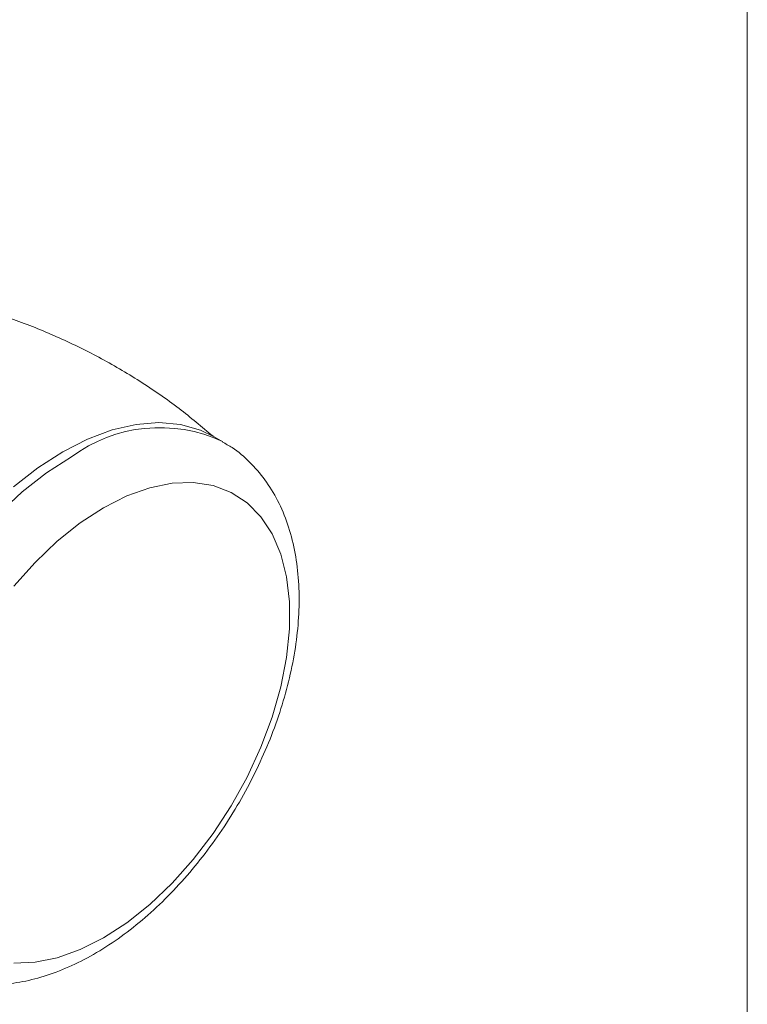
# Model space of a CAD drawing. Header units: millimetres. Extents: x 3 to 556, y 2 to 429.
# Tile 51 of 57: x 532 to 556, y 271 to 303. Entities that reach past the tile are written whole.
import ezdxf

# ---------------------------------------------------------------- set-up
doc = ezdxf.new("R2010")
doc.units = ezdxf.units.MM
doc.header["$LTSCALE"] = 2

msp = doc.modelspace()

# ---------------------------------------------------------------- linework, layer by layer
at = {"color": 7, "linetype": 'Continuous', "lineweight": 0}
for p, q in [((555.9784137, 1.8063285), (555.9784137, 429.29076)), ((538.8434418, 289.6811326), (538.5593825, 289.8451165))]:
    msp.add_line(p, q, dxfattribs=at)
at = {"color": 7, "linetype": 'Continuous', "lineweight": 0, "flags": 128}
for points in [[(531.9953902, 288.2051158), (532.7970918, 288.8311692), (533.6097884, 289.354988), (534.4224797, 289.7694857), (535.2241812, 290.0690572), (536.0040507, 290.2496548), (536.7515409, 290.3088369), (537.456547, 290.2457983), (538.1095282, 290.0613917), (538.5593825, 289.8451165)], [(534.9445158, 273.474058), (535.7071578, 273.9697291), (536.4577721, 274.568397), (537.184526, 275.2606253), (537.8759503, 276.0354889), (538.5211448, 276.8807741), (539.1099363, 277.783148), (539.6330314, 278.7283771), (540.0821903, 279.7015586), (540.450322, 280.6873425), (540.7316258, 281.670184), (540.921666, 282.6345837), (541.0174394, 283.5653296), (541.0174394, 284.4477433), (540.921666, 285.2679115), (540.7316258, 286.0128956), (540.450322, 286.6709505), (540.0821903, 287.2316987), (539.6330314, 287.6862938), (539.1099363, 288.0275687), (538.5211448, 288.2501384), (537.8759503, 288.3504979), (537.184526, 288.3270615), (536.4577721, 288.180196), (535.7071578, 287.9122216), (534.9445158, 287.5273651), (534.1818686, 287.0316909), (533.4312543, 286.4330245), (532.7045004, 285.7407977), (532.0130761, 284.9659327)], [(532.0130761, 272.6509236), (532.7045004, 272.6743616), (533.4312543, 272.8212255), (534.1818686, 273.0891984), (534.9445158, 273.474058)]]:
    msp.add_lwpolyline(points, dxfattribs=at)
at = {"color": 8, "linetype": 'Continuous', "lineweight": 0, "flags": 128}
msp.add_lwpolyline([(528.9450963, 272.5328779), (528.8019709, 272.6203628), (528.2786967, 273.0384095), (527.831358, 273.5655724), (527.4660054, 274.1947239), (527.1875754, 274.9173541), (526.9998402, 275.7236951), (526.9053311, 276.602837), (526.9053311, 277.5428939), (526.9998402, 278.5311537), (527.1875754, 279.5542492), (527.4660054, 280.5983462), (527.831358, 281.6493249), (528.2786967, 282.6929741), (528.8019709, 283.7151818), (529.3941025, 284.7021158), (530.0470836, 285.6404384), (530.7520898, 286.5174597), (531.4995799, 287.3213114), (532.2794494, 288.0411319), (533.081151, 288.6671853), (533.8938476, 289.1910041)], dxfattribs=at)
at = {"color": 8, "linetype": 'Continuous', "lineweight": 0}
msp.add_arc((536.7786786, 285.3061304), 4.8388525, 64.89322021, 126.59685549, dxfattribs=at)
at = {"color": 7, "linetype": 'Continuous', "lineweight": 0}
for points, knots in [([(538.5195827, 289.860331), (538.154599, 290.1687874), (537.3924093, 290.8129318), (536.1404054, 291.6728731), (534.8028222, 292.4597383), (533.4193628, 293.1292391), (532.1155874, 293.6557798), (531.2623056, 293.9075662), (530.8932765, 294.0164593)], [0, 0, 0, 0, 0.1638396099, 0.3421435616, 0.5190259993, 0.6943199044, 0.8677988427, 1, 1, 1, 1]), ([(528.9497983, 272.5398038), (529.1242234, 272.4445201), (529.5071868, 272.2353173), (530.159626, 272.0407452), (530.8794049, 271.9327577), (531.6303062, 271.9359246), (532.4064645, 272.047021), (533.2031638, 272.2682431), (534.0120306, 272.5992286), (534.8222586, 273.0370229), (535.6217102, 273.5751239), (536.3989455, 274.2046575), (537.1441814, 274.9156881), (537.8492996, 275.6983657), (538.5071212, 276.5428675), (539.1109905, 277.4392741), (539.654655, 278.3775111), (540.1321646, 279.3472536), (540.5379834, 280.3380943), (540.8669801, 281.3396648), (541.1144112, 282.3418528), (541.2757444, 283.3346788), (541.3465251, 284.3081249), (541.3223603, 285.2515425), (541.1992955, 286.1524528), (540.9752021, 286.9964412), (540.6509914, 287.7668722), (540.233821, 288.450396), (539.7300688, 289.0273178), (539.2557552, 289.440137), (538.9305922, 289.6170725), (538.8209353, 289.6767416)], [0, 0, 0, 0, 0.02687503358, 0.05900619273, 0.09130016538, 0.12415945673, 0.1578611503, 0.19249325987, 0.2279383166, 0.26393505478, 0.30019962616, 0.33648924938, 0.37269705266, 0.40879849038, 0.44480619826, 0.48075035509, 0.51666981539, 0.55260719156, 0.58859278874, 0.62467138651, 0.66088745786, 0.69728014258, 0.73387365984, 0.77065739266, 0.80753370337, 0.84423863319, 0.88041982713, 0.91571350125, 0.94992067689, 0.98311142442, 1, 1, 1, 1])]:
    msp.add_open_spline(points, degree=3, knots=knots, dxfattribs=at)

doc.saveas('drawing.dxf')
